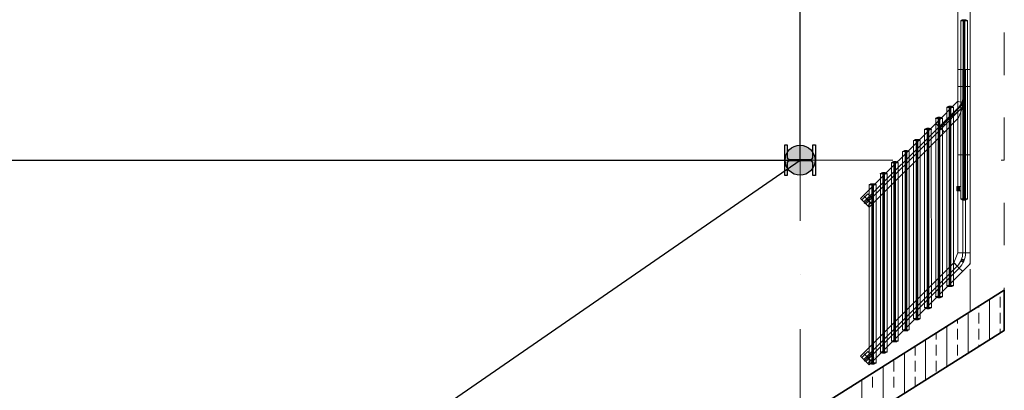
# Model space of a CAD drawing. Header units: metres. Extents: x -10951 to 10441, y -17253 to 1447.
# Tile 18 of 54: x -8249 to -7671, y -16307 to -16090. Entities that reach past the tile are written whole.
import ezdxf
from ezdxf.enums import TextEntityAlignment as Align

# ---------------------------------------------------------------- set-up
doc = ezdxf.new("R2010")
doc.units = ezdxf.units.M
doc.header["$MEASUREMENT"] = 0
for name, pattern in [('8', [0.5, 0.25, -0.25]), ('ACAD_ISO02W100', [15, 12, -3]), ('DASHDOT', [25.4, 12.7, -6.35, 0, -6.35])]:
    doc.linetypes.add(name, pattern=pattern)
for name, color, linetype, lineweight in [('#elektryczne', 8, 'Continuous', 20), ('_K_stal', 8, 'Continuous', 25), ('A_B.CIENKIE', 8, 'Continuous', 9), ('A_BUDYNKI', 8, 'Continuous', 13), ('A_HACZE', 8, 'Continuous', 5), ('A_OSIE', 8, 'Continuous', 13), ('A_OZACZENIE DRZWI', 8, 'Continuous', 13), ('A_OZNACZENIA OKIEN', 8, 'Continuous', 13), ('A_STOLARKA', 8, 'Continuous', 5), ('EB_ODGROM_INSTALACJA ODGROMOWA', 1, 'Continuous', 30), ('EB_UZIEMIENIE', 1, 'ACAD_ISO02W100', 30)]:
    doc.layers.add(name, color=color, linetype=linetype, lineweight=lineweight)
doc.styles.add('m1_romans', font='romans.shx', dxfattribs={"width": 0.8})

# ---------------------------------------------------------------- blocks, each defined once
blk = doc.blocks.new('podkład')
at = {"layer": '_K_stal', "color": 8}
blk.add_lwpolyline([(12861.09, -3235.7), (12862.49, -3235.7), (12862.49, -3253.7), (12861.09, -3253.7), (12861.09, -3246.62, 0.414214), (12859.59, -3245.12), (12847.39, -3245.12, 0.414214), (12845.89, -3246.62), (12845.89, -3253.7), (12844.49, -3253.7), (12844.49, -3235.7), (12845.89, -3235.7), (12845.89, -3242.77, 0.414214), (12847.39, -3244.27), (12859.59, -3244.27, 0.414214), (12861.09, -3242.77)], format="xyb", close=True, dxfattribs=at)
at = {"layer": 'A_B.CIENKIE', "color": 8, "linetype": '8', "ltscale": 100}
for p, q in [((12953.49, -3333.65), (12953.49, -2008.7)), ((12973.49, -3344.7), (12973.49, -2008.7)), ((11593.49, -4188.5), (12953.49, -3333.65)), ((11573.49, -4224.7), (12973.49, -3344.7))]:
    blk.add_line(p, q, dxfattribs=at)
at = {"layer": 'A_BUDYNKI', "color": 8, "lineweight": 35}
for p, q in [((12239.64, -3782.35), (12973.49, -3321.1)), ((12973.49, -3321.1), (12973.49, -3344.7)), ((12973.49, -3344.7), (12250.29, -3799.28))]:
    blk.add_line(p, q, dxfattribs=at)
at = {"layer": 'A_HACZE', "color": 8, "linetype": 'Continuous'}
for p, q in [((12971.03, -3331.25), (12971.03, -3325)), ((12958.53, -3331.25), (12958.53, -3330.5)), ((12964.78, -3350.17), (12964.78, -3326.57)), ((12952.28, -3358.03), (12952.28, -3334.43)), ((12958.53, -3340.63), (12958.53, -3334.38)), ((12971.03, -3340.63), (12971.03, -3334.38)), ((12939.78, -3365.89), (12939.78, -3342.28)), ((12946.03, -3340.63), (12946.03, -3338.36)), ((12933.53, -3350), (12933.53, -3346.21)), ((12946.03, -3350), (12946.03, -3343.75)), ((12958.53, -3350), (12958.53, -3343.75)), ((12971.03, -3346.24), (12971.03, -3343.75)), ((12921.03, -3359.38), (12921.03, -3354.07)), ((12927.28, -3373.74), (12927.28, -3350.14)), ((12933.53, -3359.38), (12933.53, -3353.13)), ((12946.03, -3359.38), (12946.03, -3353.13)), ((12958.53, -3354.1), (12958.53, -3353.13)), ((12914.78, -3381.6), (12914.78, -3358)), ((12902.28, -3389.46), (12902.28, -3365.85)), ((12908.53, -3368.75), (12908.53, -3362.5)), ((12921.03, -3368.75), (12921.03, -3362.5)), ((12933.53, -3368.75), (12933.53, -3362.5)), ((12896.03, -3378.13), (12896.03, -3371.88)), ((12908.53, -3378.13), (12908.53, -3371.88)), ((12921.03, -3377.67), (12921.03, -3371.88)), ((12883.53, -3378.13), (12883.53, -3377.64)), ((12889.78, -3397.32), (12889.78, -3373.71))]:
    blk.add_line(p, q, dxfattribs=at)
at = {"layer": 'A_OSIE', "color": 8, "linetype": 'DASHDOT', "ltscale": 5}
for p, q in [((12853.49, -3407.36), (12853.49, -2044.7)), ((11573.49, -3244.7), (12973.49, -3244.7))]:
    blk.add_line(p, q, dxfattribs=at)
at = {"layer": 'A_STOLARKA', "color": 8}
for p, q in [((12946.28, -2419.7), (12946.28, -3268.44)), ((12953.48, -2419.7), (12953.48, -3268.44)), ((12949.08, -3162.44), (12947.88, -3162.74)), ((12951.88, -3162.89), (12947.88, -3162.89)), ((12947.92, -3267.49), (12947.92, -3162.89)), ((12948.63, -3162.55), (12948.63, -3162.37)), ((12948.63, -3162.44), (12949.08, -3162.44)), ((12949.13, -3162.24), (12948.67, -3162.32)), ((12949.13, -3162.44), (12949.08, -3162.44)), ((12950.68, -3162.44), (12949.08, -3162.44)), ((12949.13, -3162.44), (12949.13, -3162.24)), ((12950.58, -3162.19), (12949.18, -3162.19)), ((12950.58, -3162.19), (12949.18, -3162.19)), ((12949.48, -3162.45), (12949.38, -3162.55)), ((12949.38, -3162.55), (12949.38, -3267.84)), ((12950.28, -3162.45), (12949.48, -3162.45)), ((12949.88, -3267.88), (12949.88, -3162.44)), ((12950.38, -3162.55), (12950.28, -3162.45)), ((12950.38, -3267.84), (12950.38, -3162.55)), ((12951.09, -3162.32), (12950.63, -3162.24)), ((12950.63, -3162.44), (12950.63, -3162.24)), ((12950.68, -3162.44), (12950.63, -3162.44)), ((12950.68, -3162.44), (12951.13, -3162.44)), ((12951.88, -3162.74), (12950.68, -3162.44)), ((12951.13, -3162.37), (12951.13, -3162.55)), ((12951.85, -3162.89), (12951.85, -3267.49)), ((12946.28, -3191.49), (12946.28, -3201.49)), ((12946.28, -3191.49), (12953.48, -3191.49)), ((12953.48, -3191.49), (12946.28, -3191.49)), ((12949.08, -3191.49), (12949.08, -3201.49)), ((12950.68, -3191.49), (12950.68, -3201.49)), ((12953.48, -3191.49), (12953.48, -3201.49)), ((12946.28, -3201.49), (12946.68, -3201.49)), ((12946.28, -3201.49), (12946.28, -3210)), ((12946.68, -3201.49), (12946.28, -3201.49)), ((12946.28, -3201.49), (12946.68, -3201.49)), ((12949.08, -3201.49), (12946.68, -3201.49)), ((12946.68, -3201.49), (12949.08, -3201.49)), ((12949.08, -3201.49), (12946.68, -3201.49)), ((12949.83, -3201.49), (12949.08, -3201.49)), ((12949.08, -3201.49), (12949.08, -3208.05)), ((12949.08, -3201.49), (12949.83, -3201.49)), ((12949.83, -3201.49), (12949.08, -3201.49)), ((12949.83, -3201.49), (12949.83, -3204.07)), ((12949.88, -3201.49), (12949.83, -3201.49)), ((12949.83, -3201.49), (12949.88, -3201.49)), ((12949.88, -3201.49), (12949.83, -3201.49)), ((12949.88, -3201.49), (12949.88, -3204.07)), ((12949.93, -3201.49), (12949.88, -3201.49)), ((12949.88, -3201.49), (12949.93, -3201.49)), ((12949.93, -3201.49), (12949.88, -3201.49)), ((12950.68, -3201.49), (12949.93, -3201.49)), ((12949.93, -3201.49), (12949.93, -3204.07)), ((12949.93, -3201.49), (12950.68, -3201.49)), ((12950.68, -3201.49), (12949.93, -3201.49)), ((12953.08, -3201.49), (12950.68, -3201.49)), ((12950.68, -3201.49), (12950.68, -3241.49)), ((12950.68, -3201.49), (12953.08, -3201.49)), ((12953.08, -3201.49), (12950.68, -3201.49)), ((12953.08, -3201.49), (12953.48, -3201.49)), ((12953.48, -3201.49), (12953.08, -3201.49)), ((12953.08, -3201.49), (12953.48, -3201.49)), ((12953.48, -3201.49), (12953.48, -3241.49)), ((12933.19, -3223.09), (12946.28, -3210)), ((12946.28, -3210), (12946.68, -3210.17)), ((12946.68, -3210.17), (12946.28, -3210)), ((12948.51, -3210.92), (12946.68, -3210.17)), ((12946.68, -3210.17), (12948.51, -3210.92)), ((12948.87, -3209.82), (12948.87, -3211.07)), ((12948.91, -3210.8), (12948.91, -3209.66)), ((12950.68, -3206.39), (12949.08, -3206.39)), ((12949.63, -3208.49), (12949.63, -3209.59)), ((12949.72, -3207.45), (12949.75, -3207.28)), ((12949.86, -3207.56), (12949.72, -3207.45)), ((12949.75, -3207.28), (12949.91, -3207.22)), ((12949.83, -3204.91), (12949.83, -3206.39)), ((12950.02, -3207.5), (12949.86, -3207.56)), ((12949.88, -3204.92), (12949.88, -3206.39)), ((12949.91, -3207.22), (12950.04, -3207.33)), ((12949.93, -3204.91), (12949.93, -3206.39)), ((12950.04, -3207.33), (12950.02, -3207.5)), ((12950.23, -3219.13), (12950.23, -3208.49)), ((12935.17, -3225.07), (12946.88, -3213.36)), ((12936.31, -3226.2), (12948.57, -3213.93)), ((12940.85, -3213.23), (12939.65, -3213.53)), ((12943.65, -3213.68), (12939.65, -3213.68)), ((12939.69, -3318.25), (12939.68, -3213.68)), ((12940.4, -3213.34), (12940.4, -3213.16)), ((12940.4, -3213.23), (12940.85, -3213.23)), ((12940.9, -3213.02), (12940.44, -3213.11)), ((12940.9, -3213.23), (12940.85, -3213.23)), ((12942.45, -3213.23), (12940.85, -3213.23)), ((12940.9, -3213.23), (12940.9, -3213.03)), ((12942.35, -3212.98), (12940.95, -3212.98)), ((12941.15, -3213.34), (12941.25, -3213.23)), ((12941.16, -3318.6), (12941.15, -3213.34)), ((12941.25, -3213.23), (12942.05, -3213.23)), ((12941.65, -3318.72), (12941.65, -3213.23)), ((12942.05, -3213.23), (12942.15, -3213.34)), ((12942.14, -3218.31), (12947.07, -3213.39)), ((12942.15, -3213.34), (12942.16, -3318.6)), ((12942.86, -3213.11), (12942.4, -3213.03)), ((12942.4, -3213.23), (12942.4, -3213.03)), ((12942.45, -3213.23), (12942.4, -3213.23)), ((12942.45, -3213.23), (12942.9, -3213.23)), ((12943.65, -3213.53), (12942.45, -3213.23)), ((12942.9, -3213.16), (12942.9, -3213.34)), ((12943.61, -3213.68), (12943.62, -3318.25)), ((12948.46, -3212.42), (12944.23, -3216.65)), ((12946.57, -3215.72), (12944.33, -3217.96)), ((12946.78, -3215.72), (12946.57, -3215.72)), ((12946.68, -3219.22), (12948.9, -3213.87)), ((12948.9, -3213.87), (12946.68, -3219.22)), ((12947.07, -3213.39), (12947.07, -3213.17)), ((12947.96, -3212), (12948.73, -3211.23)), ((12947.98, -3211.96), (12948.87, -3211.07)), ((12948.51, -3210.92), (12948.87, -3211.07)), ((12948.51, -3210.92), (12948.87, -3211.07)), ((12949.12, -3211.18), (12948.87, -3211.07)), ((12948.87, -3211.07), (12949.12, -3211.18)), ((12948.9, -3213.87), (12948.99, -3213.64)), ((12948.99, -3213.64), (12948.9, -3213.87)), ((12949.08, -3214.15), (12949.08, -3241.49)), ((12949.24, -3213.05), (12949.44, -3212.56)), ((12949.44, -3212.56), (12949.24, -3213.05)), ((12934.35, -3219.74), (12933.15, -3220.04)), ((12937.15, -3220.19), (12933.15, -3220.19)), ((12933.19, -3324.76), (12933.18, -3220.19)), ((12933.9, -3219.85), (12933.9, -3219.66)), ((12933.9, -3219.73), (12934.35, -3219.73)), ((12934.4, -3219.53), (12933.94, -3219.61)), ((12934.4, -3219.73), (12934.35, -3219.73)), ((12935.95, -3219.74), (12934.35, -3219.74)), ((12934.4, -3219.74), (12934.4, -3219.54)), ((12935.85, -3219.49), (12934.45, -3219.49)), ((12934.65, -3219.85), (12934.75, -3219.74)), ((12934.66, -3325.11), (12934.65, -3219.85)), ((12934.75, -3219.74), (12935.55, -3219.74)), ((12935.15, -3325.23), (12935.15, -3219.74)), ((12935.55, -3219.74), (12935.65, -3219.85)), ((12935.65, -3219.85), (12935.66, -3325.11)), ((12936.36, -3219.61), (12935.9, -3219.53)), ((12935.9, -3219.74), (12935.9, -3219.54)), ((12935.95, -3219.73), (12935.9, -3219.73)), ((12935.95, -3219.73), (12936.4, -3219.73)), ((12937.15, -3220.04), (12935.95, -3219.74)), ((12936.4, -3219.66), (12936.4, -3219.85)), ((12937.11, -3220.19), (12937.12, -3324.76)), ((12938.12, -3223.18), (12941.06, -3220.24)), ((12938.16, -3223.21), (12941.1, -3220.28)), ((12938.19, -3223.25), (12941.13, -3220.31)), ((12938.29, -3228.18), (12946.28, -3220.18)), ((12941.66, -3219.64), (12942.56, -3218.74)), ((12941.7, -3219.68), (12942.6, -3218.77)), ((12941.73, -3219.71), (12942.63, -3218.81)), ((12942.14, -3218.31), (12943.06, -3219.23)), ((12944.33, -3217.96), (12943.06, -3219.23)), ((12943.15, -3218.14), (12943.16, -3217.97)), ((12943.29, -3218.24), (12943.15, -3218.14)), ((12943.16, -3217.97), (12943.32, -3217.89)), ((12943.45, -3218.16), (12943.29, -3218.24)), ((12943.32, -3217.89), (12943.46, -3217.99)), ((12943.46, -3217.99), (12943.45, -3218.16)), ((12944.08, -3217), (12944.08, -3217.71)), ((12944.08, -3217.71), (12944.33, -3217.96)), ((12946.68, -3219.22), (12946.28, -3220.18)), ((12946.28, -3220.18), (12946.68, -3219.22)), ((12946.28, -3220.18), (12946.28, -3241.49)), ((12949.08, -3219.99), (12949.58, -3219.99)), ((12949.08, -3221.79), (12950.68, -3221.79)), ((12949.58, -3219.99), (12950.09, -3219.49)), ((12949.71, -3220.83), (12949.76, -3220.66)), ((12949.83, -3220.96), (12949.71, -3220.83)), ((12949.76, -3220.66), (12949.93, -3220.63)), ((12950, -3220.92), (12949.83, -3220.96)), ((12949.83, -3221.79), (12949.83, -3228.07)), ((12949.88, -3221.79), (12949.88, -3228.07)), ((12949.93, -3220.63), (12950.05, -3220.75)), ((12949.93, -3221.79), (12949.93, -3228.07)), ((12950.05, -3220.75), (12950, -3220.92)), ((12953.48, -3299.09), (12953.48, -3220.62)), ((12889.02, -3267.27), (12933.19, -3223.09)), ((12891, -3269.25), (12935.17, -3225.07)), ((12892.13, -3270.38), (12936.31, -3226.2)), ((12927.85, -3226.24), (12926.65, -3226.54)), ((12930.65, -3226.69), (12926.65, -3226.69)), ((12926.69, -3331.26), (12926.68, -3226.69)), ((12927.4, -3226.35), (12927.4, -3226.16)), ((12927.4, -3226.24), (12927.85, -3226.24)), ((12927.9, -3226.03), (12927.44, -3226.11)), ((12927.9, -3226.24), (12927.85, -3226.24)), ((12929.45, -3226.24), (12927.85, -3226.24)), ((12927.9, -3226.24), (12927.9, -3226.04)), ((12929.35, -3225.99), (12927.95, -3225.99)), ((12928.15, -3226.35), (12928.25, -3226.24)), ((12928.16, -3331.61), (12928.15, -3226.35)), ((12928.25, -3226.24), (12929.05, -3226.24)), ((12928.65, -3331.73), (12928.65, -3226.24)), ((12929.05, -3226.24), (12929.15, -3226.35)), ((12929.15, -3226.35), (12929.15, -3331.61)), ((12929.86, -3226.11), (12929.4, -3226.03)), ((12929.4, -3226.24), (12929.4, -3226.04)), ((12929.45, -3226.24), (12929.4, -3226.24)), ((12929.45, -3226.24), (12929.9, -3226.24)), ((12930.65, -3226.54), (12929.45, -3226.24)), ((12929.9, -3226.16), (12929.9, -3226.35)), ((12930.61, -3226.69), (12930.62, -3331.26)), ((12933.48, -3223.37), (12933.19, -3223.09)), ((12933.48, -3223.37), (12935.17, -3225.07)), ((12935.17, -3225.07), (12935.7, -3225.6)), ((12935.7, -3225.6), (12937.53, -3223.78)), ((12935.7, -3225.6), (12935.74, -3225.63)), ((12935.74, -3225.63), (12937.56, -3223.81)), ((12935.74, -3225.63), (12935.77, -3225.67)), ((12935.77, -3225.67), (12937.6, -3223.85)), ((12935.77, -3225.67), (12936.31, -3226.2)), ((12936.31, -3226.2), (12938, -3227.9)), ((12949.08, -3299.09), (12949.08, -3225.02)), ((12950.68, -3299.09), (12950.68, -3223.42)), ((12894.11, -3272.36), (12938.29, -3228.18)), ((12921.35, -3232.74), (12920.15, -3233.04)), ((12924.15, -3233.19), (12920.15, -3233.19)), ((12920.19, -3337.76), (12920.18, -3233.19)), ((12920.9, -3232.85), (12920.9, -3232.66)), ((12920.9, -3232.74), (12921.35, -3232.74)), ((12921.4, -3232.53), (12920.94, -3232.61)), ((12921.4, -3232.74), (12921.35, -3232.74)), ((12922.95, -3232.74), (12921.35, -3232.74)), ((12921.4, -3232.74), (12921.4, -3232.54)), ((12922.85, -3232.49), (12921.45, -3232.49)), ((12921.65, -3232.85), (12921.75, -3232.74)), ((12921.65, -3338.11), (12921.65, -3232.85)), ((12921.75, -3232.74), (12922.55, -3232.74)), ((12922.15, -3338.23), (12922.15, -3232.74)), ((12922.55, -3232.74), (12922.65, -3232.85)), ((12922.65, -3232.85), (12922.65, -3338.11)), ((12923.36, -3232.61), (12922.9, -3232.53)), ((12922.9, -3232.74), (12922.9, -3232.54)), ((12922.95, -3232.74), (12922.9, -3232.74)), ((12922.95, -3232.74), (12923.4, -3232.74)), ((12924.15, -3233.04), (12922.95, -3232.74)), ((12923.4, -3232.66), (12923.4, -3232.85)), ((12924.11, -3233.19), (12924.11, -3337.76)), ((12938.29, -3228.18), (12938, -3227.9)), ((12946.28, -3299.09), (12946.28, -3227.82)), ((12949.83, -3228.91), (12949.83, -3238.07)), ((12949.88, -3228.92), (12949.88, -3238.07)), ((12949.93, -3228.91), (12949.93, -3238.07)), ((12914.4, -3239.35), (12914.4, -3239.16)), ((12914.9, -3239.03), (12914.44, -3239.11)), ((12914.9, -3239.24), (12914.9, -3239.04)), ((12916.35, -3238.99), (12914.95, -3238.99)), ((12916.86, -3239.11), (12916.4, -3239.03)), ((12916.4, -3239.24), (12916.4, -3239.04)), ((12916.9, -3239.16), (12916.9, -3239.35)), ((12949.83, -3238.91), (12949.83, -3241.49)), ((12949.88, -3238.92), (12949.88, -3241.49)), ((12949.93, -3238.91), (12949.93, -3241.49)), ((12914.85, -3239.24), (12913.65, -3239.54)), ((12917.65, -3239.69), (12913.65, -3239.69)), ((12913.69, -3344.26), (12913.68, -3239.69)), ((12914.4, -3239.24), (12914.85, -3239.24)), ((12914.9, -3239.24), (12914.85, -3239.24)), ((12916.45, -3239.24), (12914.85, -3239.24)), ((12915.15, -3239.35), (12915.25, -3239.24)), ((12915.15, -3344.61), (12915.15, -3239.35)), ((12915.25, -3239.24), (12916.05, -3239.24)), ((12915.65, -3344.73), (12915.65, -3239.24)), ((12916.05, -3239.24), (12916.15, -3239.35)), ((12916.15, -3239.35), (12916.15, -3344.61)), ((12916.45, -3239.24), (12916.4, -3239.24)), ((12916.45, -3239.24), (12916.9, -3239.24)), ((12917.65, -3239.54), (12916.45, -3239.24)), ((12917.61, -3239.69), (12917.61, -3344.26)), ((12946.68, -3241.49), (12946.28, -3241.49)), ((12946.68, -3241.49), (12949.08, -3241.49)), ((12949.08, -3241.49), (12949.83, -3241.49)), ((12949.83, -3241.49), (12949.88, -3241.49)), ((12949.88, -3241.49), (12949.93, -3241.49)), ((12949.93, -3241.49), (12950.68, -3241.49)), ((12950.68, -3241.49), (12953.08, -3241.49)), ((12953.48, -3241.49), (12953.08, -3241.49)), ((12908.35, -3245.74), (12907.15, -3246.04)), ((12911.15, -3246.19), (12907.15, -3246.19)), ((12907.19, -3350.76), (12907.18, -3246.19)), ((12907.9, -3245.85), (12907.9, -3245.66)), ((12907.9, -3245.74), (12908.35, -3245.74)), ((12908.4, -3245.53), (12907.94, -3245.62)), ((12908.4, -3245.74), (12908.35, -3245.74)), ((12909.95, -3245.74), (12908.35, -3245.74)), ((12908.4, -3245.74), (12908.4, -3245.54)), ((12909.85, -3245.49), (12908.45, -3245.49)), ((12908.65, -3245.85), (12908.75, -3245.74)), ((12908.65, -3351.11), (12908.65, -3245.85)), ((12908.75, -3245.74), (12909.55, -3245.74)), ((12909.15, -3351.23), (12909.15, -3245.74)), ((12909.55, -3245.74), (12909.65, -3245.85)), ((12909.65, -3245.85), (12909.65, -3351.11)), ((12910.36, -3245.62), (12909.9, -3245.53)), ((12909.9, -3245.74), (12909.9, -3245.54)), ((12909.95, -3245.74), (12909.9, -3245.74)), ((12909.95, -3245.74), (12910.4, -3245.74)), ((12911.15, -3246.04), (12909.95, -3245.74)), ((12910.4, -3245.66), (12910.4, -3245.85)), ((12911.11, -3246.19), (12911.11, -3350.76)), ((12901.85, -3252.24), (12900.65, -3252.54)), ((12904.65, -3252.69), (12900.65, -3252.69)), ((12900.69, -3357.26), (12900.68, -3252.69)), ((12901.4, -3252.35), (12901.4, -3252.16)), ((12901.4, -3252.24), (12901.85, -3252.24)), ((12901.9, -3252.03), (12901.44, -3252.12)), ((12901.9, -3252.24), (12901.85, -3252.24)), ((12903.45, -3252.24), (12901.85, -3252.24)), ((12901.9, -3252.24), (12901.9, -3252.04)), ((12903.35, -3251.99), (12901.95, -3251.99)), ((12902.15, -3252.35), (12902.25, -3252.24)), ((12902.15, -3357.61), (12902.15, -3252.35)), ((12902.25, -3252.24), (12903.05, -3252.24)), ((12902.65, -3357.73), (12902.65, -3252.24)), ((12903.05, -3252.24), (12903.15, -3252.35)), ((12903.15, -3252.35), (12903.15, -3357.61)), ((12903.86, -3252.12), (12903.4, -3252.04)), ((12903.4, -3252.24), (12903.4, -3252.04)), ((12903.45, -3252.24), (12903.4, -3252.24)), ((12903.45, -3252.24), (12903.9, -3252.24)), ((12904.65, -3252.54), (12903.45, -3252.24)), ((12903.9, -3252.16), (12903.9, -3252.35)), ((12904.61, -3252.69), (12904.61, -3357.26)), ((12895.35, -3258.74), (12894.15, -3259.04)), ((12898.15, -3259.19), (12894.15, -3259.19)), ((12894.19, -3363.76), (12894.18, -3259.19)), ((12894.9, -3258.85), (12894.9, -3258.67)), ((12894.9, -3258.74), (12895.35, -3258.74)), ((12895.4, -3258.53), (12894.94, -3258.62)), ((12895.4, -3258.74), (12895.35, -3258.74)), ((12896.95, -3258.74), (12895.35, -3258.74)), ((12895.4, -3258.74), (12895.4, -3258.54)), ((12896.85, -3258.49), (12895.45, -3258.49)), ((12895.65, -3258.85), (12895.75, -3258.74)), ((12895.65, -3364.11), (12895.65, -3258.85)), ((12895.75, -3258.74), (12896.55, -3258.74)), ((12896.15, -3364.23), (12896.15, -3258.74)), ((12896.55, -3258.74), (12896.65, -3258.85)), ((12896.65, -3258.85), (12896.65, -3364.11)), ((12897.36, -3258.62), (12896.9, -3258.54)), ((12896.9, -3258.74), (12896.9, -3258.54)), ((12896.95, -3258.74), (12896.9, -3258.74)), ((12896.95, -3258.74), (12897.4, -3258.74)), ((12898.15, -3259.04), (12896.95, -3258.74)), ((12897.4, -3258.67), (12897.4, -3258.85)), ((12898.11, -3259.19), (12898.11, -3363.76)), ((12946.23, -3260.39), (12946.23, -3260.39)), ((12946.23, -3260.69), (12946.23, -3260.69)), ((12946.23, -3260.84), (12946.23, -3260.84)), ((12946.23, -3261.14), (12946.23, -3261.14)), ((12946.23, -3261.29), (12946.23, -3261.29)), ((12946.23, -3261.59), (12946.23, -3261.59)), ((12946.23, -3261.74), (12946.23, -3261.74)), ((12946.23, -3262.04), (12946.23, -3262.04)), ((12946.23, -3262.19), (12946.23, -3262.19)), ((12946.68, -3260.39), (12946.68, -3260.39)), ((12946.68, -3260.69), (12946.68, -3260.69)), ((12946.68, -3260.84), (12946.68, -3260.84)), ((12946.68, -3261.14), (12946.68, -3261.14)), ((12946.68, -3261.29), (12946.68, -3261.29)), ((12946.68, -3261.59), (12946.68, -3261.59)), ((12946.68, -3261.74), (12946.68, -3261.74)), ((12946.68, -3262.04), (12946.68, -3262.04)), ((12946.68, -3262.19), (12946.68, -3262.19)), ((12947.13, -3260.39), (12947.13, -3260.39)), ((12947.13, -3260.69), (12947.13, -3260.69)), ((12947.13, -3260.84), (12947.13, -3260.84)), ((12947.13, -3261.14), (12947.13, -3261.14)), ((12947.13, -3261.29), (12947.13, -3261.29)), ((12947.13, -3261.59), (12947.13, -3261.59)), ((12947.13, -3261.74), (12947.13, -3261.74)), ((12947.13, -3262.04), (12947.13, -3262.04)), ((12947.13, -3262.19), (12947.13, -3262.19)), ((12889.02, -3267.27), (12889.3, -3267.55)), ((12891, -3269.25), (12889.3, -3267.55)), ((12889.79, -3268.04), (12893.33, -3264.51)), ((12893.33, -3271.58), (12889.79, -3268.04)), ((12893.04, -3268.06), (12893.17, -3267.8)), ((12893.2, -3268.3), (12893.04, -3268.06)), ((12893.17, -3267.8), (12893.46, -3267.79)), ((12893.33, -3264.51), (12896.86, -3268.04)), ((12896.86, -3268.04), (12893.33, -3271.58)), ((12893.46, -3267.79), (12893.62, -3268.03)), ((12893.62, -3268.03), (12893.49, -3268.29)), ((12946.23, -3262.49), (12946.23, -3262.49)), ((12946.68, -3262.49), (12946.68, -3262.49)), ((12947.13, -3262.49), (12947.13, -3262.49)), ((12951.88, -3267.49), (12947.88, -3267.49)), ((12949.08, -3267.94), (12947.88, -3267.64)), ((12948.63, -3267.83), (12948.63, -3268.02)), ((12948.63, -3267.95), (12949.08, -3267.95)), ((12949.13, -3268.15), (12948.67, -3268.07)), ((12950.68, -3267.94), (12949.08, -3267.94)), ((12949.13, -3267.95), (12949.08, -3267.95)), ((12949.13, -3267.94), (12949.13, -3268.14)), ((12949.38, -3267.84), (12949.48, -3267.94)), ((12949.48, -3267.94), (12950.28, -3267.94)), ((12950.28, -3267.94), (12950.38, -3267.84)), ((12950.63, -3267.94), (12950.63, -3268.14)), ((12950.68, -3267.95), (12950.63, -3267.95)), ((12951.09, -3268.07), (12950.63, -3268.15)), ((12951.88, -3267.64), (12950.68, -3267.94)), ((12950.68, -3267.95), (12951.13, -3267.95)), ((12951.13, -3268.02), (12951.13, -3267.83)), ((12891.53, -3269.78), (12891, -3269.25)), ((12891.56, -3269.81), (12891.53, -3269.78)), ((12891.6, -3269.85), (12891.56, -3269.81)), ((12892.13, -3270.38), (12891.6, -3269.85)), ((12894.11, -3272.36), (12892.13, -3270.38)), ((12893.49, -3268.29), (12893.2, -3268.3)), ((12950.58, -3268.19), (12949.18, -3268.19)), ((12946.28, -3299.09), (12943.87, -3304.92)), ((12949.06, -3299.09), (12946.28, -3299.09)), ((12946.68, -3299.09), (12949.08, -3299.09)), ((12950.68, -3299.09), (12949.08, -3299.09)), ((12950.68, -3299.09), (12953.08, -3299.09)), ((12953.08, -3299.09), (12950.7, -3299.09)), ((12953.08, -3299.09), (12953.48, -3299.09)), ((12953.48, -3299.09), (12953.08, -3299.09)), ((12953.48, -3301.53), (12953.48, -3299.09)), ((12953.48, -3301.53), (12953.48, -3304.92)), ((12943.87, -3304.92), (12889.01, -3359.78)), ((12945.85, -3306.9), (12890.99, -3361.76)), ((12946.98, -3308.03), (12892.12, -3362.89)), ((12945.83, -3306.89), (12943.87, -3304.92)), ((12945.85, -3306.9), (12944.15, -3305.2)), ((12946.98, -3308.03), (12945.85, -3306.9)), ((12948.68, -3309.73), (12946.98, -3308.03)), ((12948.68, -3309.73), (12946.99, -3308.05)), ((12948.96, -3310.01), (12953.48, -3305.49)), ((12953.48, -3305.49), (12953.08, -3305.32)), ((12953.48, -3305.49), (12953.48, -3304.92)), ((12948.96, -3310.01), (12894.1, -3364.87)), ((12948.96, -3310.01), (12948.68, -3309.73)), ((12948.68, -3309.73), (12948.96, -3310.01)), ((12943.66, -3318.25), (12939.66, -3318.25)), ((12940.86, -3318.7), (12939.66, -3318.4)), ((12940.4, -3318.59), (12940.4, -3318.78)), ((12940.4, -3318.71), (12940.85, -3318.71)), ((12940.9, -3318.91), (12940.44, -3318.83)), ((12940.9, -3318.71), (12940.85, -3318.71)), ((12942.46, -3318.7), (12940.86, -3318.7)), ((12940.9, -3318.7), (12940.9, -3318.9)), ((12942.35, -3318.95), (12940.95, -3318.95)), ((12941.16, -3318.6), (12941.26, -3318.7)), ((12941.26, -3318.7), (12942.06, -3318.7)), ((12942.06, -3318.7), (12942.16, -3318.6)), ((12942.4, -3318.7), (12942.4, -3318.9)), ((12942.45, -3318.71), (12942.4, -3318.71)), ((12942.86, -3318.83), (12942.4, -3318.91)), ((12942.45, -3318.71), (12942.9, -3318.7)), ((12943.66, -3318.4), (12942.46, -3318.7)), ((12942.9, -3318.78), (12942.9, -3318.59)), ((12937.16, -3324.76), (12933.16, -3324.76)), ((12934.36, -3325.21), (12933.16, -3324.91)), ((12933.9, -3325.1), (12933.9, -3325.28)), ((12933.9, -3325.21), (12934.35, -3325.21)), ((12934.4, -3325.42), (12933.94, -3325.33)), ((12934.4, -3325.21), (12934.35, -3325.21)), ((12935.96, -3325.21), (12934.36, -3325.21)), ((12934.4, -3325.21), (12934.4, -3325.41)), ((12935.85, -3325.46), (12934.45, -3325.46)), ((12934.66, -3325.11), (12934.76, -3325.21)), ((12934.76, -3325.21), (12935.56, -3325.21)), ((12935.56, -3325.21), (12935.66, -3325.11)), ((12935.95, -3325.21), (12935.9, -3325.21)), ((12935.9, -3325.21), (12935.9, -3325.41)), ((12936.36, -3325.33), (12935.9, -3325.41)), ((12935.95, -3325.21), (12936.4, -3325.21)), ((12937.16, -3324.91), (12935.96, -3325.21)), ((12936.4, -3325.28), (12936.4, -3325.1)), ((12930.65, -3331.26), (12926.65, -3331.26)), ((12927.86, -3331.71), (12926.65, -3331.41)), ((12927.4, -3331.6), (12927.4, -3331.79)), ((12927.4, -3331.71), (12927.85, -3331.71)), ((12927.9, -3331.71), (12927.85, -3331.71)), ((12929.46, -3331.71), (12927.86, -3331.71)), ((12927.9, -3331.71), (12927.9, -3331.91)), ((12928.16, -3331.61), (12928.26, -3331.71)), ((12928.26, -3331.71), (12929.06, -3331.71)), ((12929.06, -3331.71), (12929.16, -3331.61)), ((12929.45, -3331.71), (12929.4, -3331.71)), ((12929.4, -3331.71), (12929.4, -3331.91)), ((12929.45, -3331.71), (12929.9, -3331.71)), ((12930.65, -3331.41), (12929.46, -3331.71)), ((12929.9, -3331.78), (12929.9, -3331.6)), ((12927.9, -3331.92), (12927.44, -3331.83)), ((12929.35, -3331.96), (12927.95, -3331.96)), ((12929.86, -3331.83), (12929.4, -3331.91)), ((12924.15, -3337.76), (12920.15, -3337.76)), ((12921.35, -3338.21), (12920.15, -3337.91)), ((12920.9, -3338.1), (12920.9, -3338.29)), ((12920.9, -3338.21), (12921.35, -3338.21)), ((12921.4, -3338.42), (12920.94, -3338.34)), ((12921.4, -3338.21), (12921.35, -3338.21)), ((12922.95, -3338.21), (12921.35, -3338.21)), ((12921.4, -3338.21), (12921.4, -3338.41)), ((12922.85, -3338.46), (12921.45, -3338.46)), ((12921.65, -3338.11), (12921.75, -3338.21)), ((12921.75, -3338.21), (12922.55, -3338.21)), ((12922.55, -3338.21), (12922.65, -3338.11)), ((12922.95, -3338.21), (12922.9, -3338.21)), ((12922.9, -3338.21), (12922.9, -3338.41)), ((12923.36, -3338.33), (12922.9, -3338.41)), ((12924.15, -3337.91), (12922.95, -3338.21)), ((12922.95, -3338.21), (12923.4, -3338.21)), ((12923.4, -3338.29), (12923.4, -3338.1)), ((12917.65, -3344.26), (12913.65, -3344.26)), ((12914.85, -3344.71), (12913.65, -3344.41)), ((12914.4, -3344.6), (12914.4, -3344.79)), ((12914.4, -3344.71), (12914.85, -3344.71)), ((12914.9, -3344.92), (12914.44, -3344.84)), ((12914.9, -3344.71), (12914.85, -3344.71)), ((12916.45, -3344.71), (12914.85, -3344.71)), ((12914.9, -3344.71), (12914.9, -3344.91)), ((12916.35, -3344.96), (12914.95, -3344.96)), ((12915.15, -3344.61), (12915.25, -3344.71)), ((12915.25, -3344.71), (12916.05, -3344.71)), ((12916.05, -3344.71), (12916.15, -3344.61)), ((12916.45, -3344.71), (12916.4, -3344.71)), ((12916.4, -3344.71), (12916.4, -3344.91)), ((12916.86, -3344.83), (12916.4, -3344.92)), ((12917.65, -3344.41), (12916.45, -3344.71)), ((12916.45, -3344.71), (12916.9, -3344.71)), ((12916.9, -3344.79), (12916.9, -3344.6)), ((12911.15, -3350.76), (12907.15, -3350.76)), ((12908.35, -3351.21), (12907.15, -3350.91)), ((12907.9, -3351.1), (12907.9, -3351.29)), ((12907.9, -3351.21), (12908.35, -3351.21)), ((12908.4, -3351.42), (12907.94, -3351.34)), ((12908.4, -3351.21), (12908.35, -3351.21)), ((12909.95, -3351.21), (12908.35, -3351.21)), ((12908.4, -3351.21), (12908.4, -3351.41)), ((12909.85, -3351.46), (12908.45, -3351.46)), ((12908.65, -3351.11), (12908.75, -3351.21)), ((12908.75, -3351.21), (12909.55, -3351.21)), ((12909.55, -3351.21), (12909.65, -3351.11)), ((12909.95, -3351.21), (12909.9, -3351.21)), ((12909.9, -3351.21), (12909.9, -3351.41)), ((12910.36, -3351.34), (12909.9, -3351.42)), ((12911.15, -3350.91), (12909.95, -3351.21)), ((12909.95, -3351.21), (12910.4, -3351.21)), ((12910.4, -3351.29), (12910.4, -3351.1)), ((12889.01, -3359.78), (12889.29, -3360.06)), ((12890.99, -3361.76), (12889.29, -3360.06)), ((12889.79, -3360.55), (12893.32, -3357.02)), ((12893.32, -3364.09), (12889.79, -3360.55)), ((12893.04, -3360.57), (12893.17, -3360.31)), ((12893.19, -3360.81), (12893.04, -3360.57)), ((12893.17, -3360.31), (12893.46, -3360.3)), ((12893.32, -3357.02), (12896.86, -3360.55)), ((12896.86, -3360.55), (12893.32, -3364.09)), ((12893.46, -3360.3), (12893.61, -3360.54)), ((12893.61, -3360.54), (12893.48, -3360.8)), ((12904.65, -3357.26), (12900.65, -3357.26)), ((12901.85, -3357.71), (12900.65, -3357.41)), ((12901.4, -3357.6), (12901.4, -3357.79)), ((12901.4, -3357.72), (12901.85, -3357.72)), ((12901.9, -3357.92), (12901.44, -3357.84)), ((12903.45, -3357.71), (12901.85, -3357.71)), ((12901.9, -3357.72), (12901.85, -3357.72)), ((12901.9, -3357.71), (12901.9, -3357.91)), ((12903.35, -3357.96), (12901.95, -3357.96)), ((12902.15, -3357.61), (12902.25, -3357.71)), ((12902.25, -3357.71), (12903.05, -3357.71)), ((12903.05, -3357.71), (12903.15, -3357.61)), ((12903.45, -3357.71), (12903.4, -3357.71)), ((12903.4, -3357.71), (12903.4, -3357.91)), ((12903.86, -3357.84), (12903.4, -3357.92)), ((12904.65, -3357.41), (12903.45, -3357.71)), ((12903.45, -3357.71), (12903.9, -3357.71)), ((12903.9, -3357.79), (12903.9, -3357.6)), ((12891.52, -3362.29), (12890.99, -3361.76)), ((12891.56, -3362.32), (12891.52, -3362.29)), ((12891.59, -3362.36), (12891.56, -3362.32)), ((12892.12, -3362.89), (12891.59, -3362.36)), ((12894.1, -3364.87), (12892.12, -3362.89)), ((12893.48, -3360.8), (12893.19, -3360.81)), ((12898.15, -3363.76), (12894.15, -3363.76)), ((12895.35, -3364.21), (12894.15, -3363.91)), ((12894.9, -3364.1), (12894.9, -3364.29)), ((12894.9, -3364.22), (12895.35, -3364.22)), ((12895.4, -3364.42), (12894.94, -3364.34)), ((12896.95, -3364.21), (12895.35, -3364.21)), ((12895.4, -3364.22), (12895.35, -3364.22)), ((12895.4, -3364.21), (12895.4, -3364.41)), ((12896.85, -3364.46), (12895.45, -3364.46)), ((12895.65, -3364.11), (12895.75, -3364.21)), ((12895.75, -3364.21), (12896.55, -3364.21)), ((12896.55, -3364.21), (12896.65, -3364.11)), ((12896.9, -3364.21), (12896.9, -3364.41)), ((12896.95, -3364.22), (12896.9, -3364.22)), ((12897.36, -3364.34), (12896.9, -3364.42)), ((12898.15, -3363.91), (12896.95, -3364.21)), ((12896.95, -3364.22), (12897.4, -3364.21)), ((12897.4, -3364.29), (12897.4, -3364.1))]:
    blk.add_line(p, q, dxfattribs=at)
at = {"layer": 'A_STOLARKA', "color": 8, "ltscale": 0.1}
for p, q in [((12947.88, -3162.89), (12947.88, -3162.74)), ((12951.88, -3162.89), (12951.88, -3162.74)), ((12939.65, -3213.68), (12939.65, -3213.53)), ((12943.65, -3213.68), (12943.65, -3213.53)), ((12933.15, -3220.19), (12933.15, -3220.04)), ((12937.15, -3220.19), (12937.15, -3220.04)), ((12926.65, -3226.69), (12926.65, -3226.54)), ((12930.65, -3226.69), (12930.65, -3226.54)), ((12920.15, -3233.19), (12920.15, -3233.04)), ((12924.15, -3233.19), (12924.15, -3233.04)), ((12913.65, -3239.69), (12913.65, -3239.54)), ((12917.65, -3239.69), (12917.65, -3239.54)), ((12907.15, -3246.19), (12907.15, -3246.04)), ((12911.15, -3246.19), (12911.15, -3246.04)), ((12900.65, -3252.69), (12900.65, -3252.54)), ((12904.65, -3252.69), (12904.65, -3252.54)), ((12894.15, -3259.19), (12894.15, -3259.04)), ((12898.15, -3259.19), (12898.15, -3259.04)), ((12895.45, -3270.17), (12891.21, -3265.92)), ((12895.45, -3265.92), (12891.21, -3270.17)), ((12947.88, -3267.49), (12947.88, -3267.64)), ((12951.88, -3267.49), (12951.88, -3267.64)), ((12939.66, -3318.25), (12939.66, -3318.4)), ((12943.66, -3318.25), (12943.66, -3318.4)), ((12933.16, -3324.76), (12933.16, -3324.91)), ((12937.16, -3324.76), (12937.16, -3324.91)), ((12926.65, -3331.26), (12926.65, -3331.41)), ((12930.65, -3331.26), (12930.65, -3331.41)), ((12920.15, -3337.76), (12920.15, -3337.91)), ((12924.15, -3337.76), (12924.15, -3337.91)), ((12913.65, -3344.26), (12913.65, -3344.41)), ((12917.65, -3344.26), (12917.65, -3344.41)), ((12907.15, -3350.76), (12907.15, -3350.91)), ((12911.15, -3350.76), (12911.15, -3350.91)), ((12895.45, -3362.68), (12891.2, -3358.43)), ((12895.45, -3358.43), (12891.2, -3362.68)), ((12900.65, -3357.26), (12900.65, -3357.41)), ((12904.65, -3357.26), (12904.65, -3357.41)), ((12894.15, -3363.76), (12894.15, -3363.91)), ((12898.15, -3363.76), (12898.15, -3363.91))]:
    blk.add_line(p, q, dxfattribs=at)
at = {"layer": 'A_STOLARKA', "color": 8}
blk.add_lwpolyline([(12945.57, -3260.24), (12945.57, -3262.64, 0.414214), (12945.67, -3262.74), (12947.92, -3262.74), (12947.92, -3260.14), (12945.67, -3260.14, 0.414214)], format="xyb", close=True, dxfattribs=at)
for centre, radius in [((12949.88, -3168.94), 0.5), ((12949.88, -3168.94), 0.5), ((12949.88, -3207.39), 0.52), ((12949.88, -3207.39), 0.5), ((12949.31, -3212.79), 0.52), ((12949.31, -3212.79), 0.265), ((12941.65, -3219.72), 0.5), ((12943.31, -3218.07), 0.52), ((12943.31, -3218.07), 0.5), ((12949.88, -3220.79), 0.52), ((12949.88, -3220.79), 0.5), ((12935.15, -3226.23), 0.5), ((12928.65, -3232.73), 0.5), ((12922.15, -3239.23), 0.5), ((12915.65, -3245.73), 0.5), ((12909.15, -3252.23), 0.5), ((12902.65, -3258.73), 0.5), ((12949.88, -3261.44), 0.5), ((12893.33, -3268.04), 0.5), ((12893.33, -3268.04), 0.419), ((12893.33, -3268.04), 0.3), ((12896.15, -3265.23), 0.5), ((12948.98, -3303.62), 0.75), ((12948.98, -3303.62), 0.45), ((12941.65, -3312.23), 0.5), ((12935.15, -3318.74), 0.5), ((12928.65, -3325.24), 0.5), ((12922.15, -3331.74), 0.5), ((12915.65, -3338.24), 0.5), ((12909.15, -3344.74), 0.5), ((12902.65, -3351.24), 0.5), ((12893.32, -3360.55), 0.5), ((12893.32, -3360.55), 0.419), ((12893.32, -3360.55), 0.3), ((12896.15, -3357.74), 0.5)]:
    blk.add_circle(centre, radius, dxfattribs=at)
for centre, radius, start, end in [((12948.68, -3162.37), 0.05, 100, 180), ((12949.18, -3162.14), 0.05, 180, 270), ((12949.18, -3162.24), 0.05, 90, 180), ((12950.58, -3162.14), 0.05, 270, 0), ((12950.58, -3162.24), 0.05, 0, 90), ((12951.08, -3162.37), 0.05, 0, 80), ((12949.88, -3196.49), 0.45, 96.37937, 263.62063), ((12949.88, -3196.49), 0.45, 90, 96.37937), ((12949.88, -3196.49), 0.45, 263.62063, 270), ((12949.88, -3196.49), 0.45, 83.62063, 90), ((12949.88, -3196.49), 0.45, 270, 276.37937), ((12949.88, -3196.49), 0.45, 276.37937, 83.62063), ((12949.88, -3204.49), 0.425, 96.75633, 263.24367), ((12949.88, -3204.49), 0.425, 90, 96.75633), ((12949.88, -3204.49), 0.425, 83.24367, 90), ((12949.88, -3204.49), 0.425, 276.75633, 83.24367), ((12945.63, -3209.59), 4, 315, 0), ((12941.58, -3208.05), 7.5, 337.5, 0), ((12949.93, -3208.49), 0.3, 0, 180), ((12949.88, -3204.49), 0.425, 263.24367, 270), ((12949.88, -3204.49), 0.425, 270, 276.75633), ((12940.45, -3213.16), 0.05, 100, 180), ((12940.95, -3213.03), 0.05, 90, 180), ((12942.35, -3213.03), 0.05, 0, 90), ((12942.85, -3213.16), 0.05, 0, 80), ((12941.58, -3208.05), 7.5, 315, 337.5), ((12948.78, -3214.15), 0.3, 67.5, 135), ((12948.91, -3213.88), 0.25, 311.18141, 178.54838), ((12948.91, -3211.05), 0.25, 225, 90), ((12948.78, -3214.15), 0.3, 0, 67.5), ((12933.95, -3219.66), 0.05, 100, 180), ((12934.45, -3219.54), 0.05, 90, 180), ((12935.85, -3219.54), 0.05, 0, 90), ((12936.35, -3219.66), 0.05, 0, 80), ((12941.4, -3219.98), 0.425, 51.75633, 218.24367), ((12941.4, -3219.98), 0.425, 218.24367, 225), ((12941.4, -3219.98), 0.425, 225, 231.75633), ((12941.4, -3219.98), 0.425, 231.75633, 38.24367), ((12941.4, -3219.98), 0.425, 45, 51.75633), ((12941.4, -3219.98), 0.425, 38.24367, 45), ((12944.58, -3217), 0.5, 135, 180), ((12949.73, -3219.13), 0.5, 315, 0), ((12927.45, -3226.16), 0.05, 100, 180), ((12927.95, -3226.04), 0.05, 90, 180), ((12929.35, -3226.04), 0.05, 0, 90), ((12929.85, -3226.16), 0.05, 0, 80), ((12937.86, -3223.51), 0.425, 51.75633, 218.24367), ((12937.86, -3223.51), 0.425, 218.24367, 225), ((12937.86, -3223.51), 0.425, 225, 231.75633), ((12937.86, -3223.51), 0.425, 231.75633, 38.24367), ((12937.86, -3223.51), 0.425, 45, 51.75633), ((12937.86, -3223.51), 0.425, 38.24367, 45), ((12920.95, -3232.66), 0.05, 100, 180), ((12921.45, -3232.54), 0.05, 90, 180), ((12922.85, -3232.54), 0.05, 0, 90), ((12923.35, -3232.66), 0.05, 0, 80), ((12949.88, -3228.49), 0.425, 96.75633, 263.24367), ((12949.88, -3228.49), 0.425, 90, 96.75633), ((12949.88, -3228.49), 0.425, 263.24367, 270), ((12949.88, -3228.49), 0.425, 83.24367, 90), ((12949.88, -3228.49), 0.425, 270, 276.75633), ((12949.88, -3228.49), 0.425, 276.75633, 83.24367), ((12914.45, -3239.16), 0.05, 100, 180), ((12914.95, -3239.04), 0.05, 90, 180), ((12916.35, -3239.04), 0.05, 0, 90), ((12916.85, -3239.16), 0.05, 0, 80), ((12949.88, -3238.49), 0.425, 96.75633, 263.24367), ((12949.88, -3238.49), 0.425, 90, 96.75633), ((12949.88, -3238.49), 0.425, 263.24367, 270), ((12949.88, -3238.49), 0.425, 83.24367, 90), ((12949.88, -3238.49), 0.425, 270, 276.75633), ((12949.88, -3238.49), 0.425, 276.75633, 83.24367), ((12907.95, -3245.66), 0.05, 100, 180), ((12908.45, -3245.54), 0.05, 90, 180), ((12909.85, -3245.54), 0.05, 0, 90), ((12910.35, -3245.66), 0.05, 0, 80), ((12901.45, -3252.16), 0.05, 100, 180), ((12901.95, -3252.04), 0.05, 90, 180), ((12903.35, -3252.04), 0.05, 0, 90), ((12903.85, -3252.16), 0.05, 0, 80), ((12894.95, -3258.67), 0.05, 100, 180), ((12895.45, -3258.54), 0.05, 90, 180), ((12896.85, -3258.54), 0.05, 0, 90), ((12897.35, -3258.67), 0.05, 0, 80), ((12893.33, -3268.04), 0.289, 123.16678, 183.16678), ((12893.33, -3268.04), 0.289, 183.16678, 243.16678), ((12893.33, -3268.04), 0.289, 63.16678, 123.16678), ((12893.33, -3268.04), 0.289, 3.16678, 63.16678), ((12893.33, -3268.04), 0.289, 303.16678, 3.16678), ((12948.68, -3268.02), 0.05, 180, 260), ((12951.08, -3268.02), 0.05, 280, 0), ((12893.33, -3268.04), 0.289, 243.16678, 303.16678), ((12949.18, -3268.14), 0.05, 180, 270), ((12950.58, -3268.14), 0.05, 270, 0), ((12938.04, -3299.09), 11.03, 315, 360), ((12938.04, -3299.09), 12.67, 315, 360), ((12940.45, -3318.78), 0.05, 180.02106, 260.02106), ((12940.95, -3318.9), 0.05, 180.02106, 270.02106), ((12942.35, -3318.9), 0.05, 270.02106, 0.02106), ((12942.85, -3318.78), 0.05, 280.02106, 0.02106), ((12933.95, -3325.28), 0.05, 180.02106, 260.02106), ((12934.45, -3325.41), 0.05, 180.02106, 270.02106), ((12935.85, -3325.41), 0.05, 270.02106, 0.02106), ((12936.35, -3325.28), 0.05, 280.02106, 0.02106), ((12927.45, -3331.79), 0.05, 180.02106, 260.02106), ((12927.95, -3331.91), 0.05, 180.02106, 270.02106), ((12929.35, -3331.91), 0.05, 270.02106, 0.02106), ((12929.85, -3331.78), 0.05, 280.02106, 0.02106), ((12920.95, -3338.29), 0.05, 180.02106, 260.02106), ((12921.45, -3338.41), 0.05, 180.02106, 270.02106), ((12922.85, -3338.41), 0.05, 270.02106, 0.02106), ((12923.35, -3338.29), 0.05, 280.02106, 0.02106), ((12914.45, -3344.79), 0.05, 180.02106, 260.02106), ((12914.95, -3344.91), 0.05, 180.02106, 270.02106), ((12916.35, -3344.91), 0.05, 270.02106, 0.02106), ((12916.85, -3344.79), 0.05, 280.02106, 0.02106), ((12907.95, -3351.29), 0.05, 180.02106, 260.02106), ((12908.45, -3351.41), 0.05, 180.02106, 270.02106), ((12909.85, -3351.41), 0.05, 270.02106, 0.02106), ((12910.35, -3351.29), 0.05, 280.02106, 0.02106), ((12893.32, -3360.55), 0.289, 123.16678, 183.16678), ((12893.32, -3360.55), 0.289, 183.16678, 243.16678), ((12893.32, -3360.55), 0.289, 63.16678, 123.16678), ((12893.32, -3360.55), 0.289, 3.16678, 63.16678), ((12893.32, -3360.55), 0.289, 303.16678, 3.16678), ((12901.45, -3357.79), 0.05, 180.02106, 260.02106), ((12901.95, -3357.91), 0.05, 180.02106, 270.02106), ((12903.35, -3357.91), 0.05, 270.02106, 0.02106), ((12903.85, -3357.79), 0.05, 280.02106, 0.02106), ((12893.32, -3360.55), 0.289, 243.16678, 303.16678), ((12894.95, -3364.29), 0.05, 180.02106, 260.02106), ((12895.45, -3364.41), 0.05, 180.02106, 270.02106), ((12896.85, -3364.41), 0.05, 270.02106, 0.02106), ((12897.35, -3364.29), 0.05, 280.02106, 0.02106)]:
    blk.add_arc(centre, radius, start, end, dxfattribs=at)
for centre in [(12946.23, -3260.54), (12946.23, -3260.99), (12946.23, -3261.44), (12946.23, -3261.89), (12946.23, -3262.34), (12946.68, -3260.54), (12946.68, -3260.99), (12946.68, -3261.44), (12946.68, -3261.89), (12946.68, -3262.34), (12947.13, -3260.54), (12947.13, -3260.99), (12947.13, -3261.44), (12947.13, -3261.89), (12947.13, -3262.34)]:
    blk.add_ellipse(centre, major_axis=(0, 0.15), ratio=0.5, dxfattribs=at)
for centre in [(12946.23, -3260.54), (12946.23, -3260.99), (12946.23, -3261.44), (12946.23, -3261.89), (12946.23, -3262.34), (12946.68, -3260.54), (12946.68, -3260.99), (12946.68, -3261.44), (12946.68, -3261.89), (12946.68, -3262.34), (12947.13, -3260.54), (12947.13, -3260.99), (12947.13, -3261.44), (12947.13, -3261.89), (12947.13, -3262.34)]:
    blk.add_ellipse(centre, major_axis=(0, 0.15), ratio=0.5, start_param=3.141593, end_param=6.283185, dxfattribs=at)
at = {"layer": 'A_OZACZENIE DRZWI', "color": 8, "ltscale": 0.1, "style": 'm1_romans', "width": 0.8}
for rotation, p in [(98.48606, (12735.07, -773.13)), (359.99999, (12573.8, -1012.7)), (89.99999, (11565.29, -1150.14)), (89.99999, (11872.29, -1150.14)), (89.99999, (12230.03, -1245.64)), (89.99999, (12385.87, -1249.44)), (89.99999, (11565.29, -1370.89)), (89.99999, (11872.29, -1370.89)), (89.99999, (12230.03, -1370.89)), (89.99999, (12389.3, -1370.89)), (89.99999, (11748.79, -1556.15)), (89.99999, (11986.6, -1556.15)), (89.99999, (12389.3, -1556.15)), (359.99999, (12235.05, -1664.2)), (359.99999, (12235.05, -1880.2)), (89.99999, (11745.78, -2001.94))]:
    blk.add_attdef('SZEROKOSC', text='', height=10, rotation=rotation, dxfattribs=at).set_placement(p, align=Align.BOTTOM_CENTER)
for rotation, p in [(98.48606, (12738.56, -773.47)), (359.99999, (12572.95, -1016.09)), (89.99999, (11568.68, -1150.99)), (89.99999, (11875.68, -1150.99)), (89.99999, (12233.42, -1246.49)), (89.99999, (12389.27, -1250.29)), (89.99999, (11568.68, -1371.74)), (89.99999, (11875.68, -1371.74)), (89.99999, (12233.42, -1371.74)), (89.99999, (12392.69, -1371.74)), (89.99999, (11752.19, -1557)), (89.99999, (11990, -1557)), (89.99999, (12392.69, -1557)), (359.99999, (12234.2, -1667.59)), (359.99999, (12234.2, -1883.59)), (89.99999, (11749.18, -2002.79))]:
    blk.add_attdef('WYSOKOSC', text='', height=10, rotation=rotation, dxfattribs=at).set_placement(p, align=Align.TOP_CENTER)
at = {"layer": 'A_OZNACZENIA OKIEN', "color": 8, "ltscale": 0.1, "style": 'm1_romans', "width": 0.8}
for rotation, p in [(278.86761, (13373.71, -593.04)), (278.86761, (12983.87, -650.74)), (278.86761, (12445.73, -730.4)), (278.86761, (12224.15, -763.19)), (0.00001, (14017.48, -900.03)), (278.86761, (11021.54, -941.2)), (278.86761, (10640.69, -997.57)), (0.00001, (14017.48, -1574.7)), (89.99999, (10819.6, -2080.7)), (89.99999, (11204.6, -2080.7)), (89.99999, (11970.6, -2080.7)), (89.99999, (13175.8, -2080.7)), (89.99999, (13539.8, -2080.7))]:
    blk.add_attdef('SZEROKOSC', text='', height=10, rotation=rotation, dxfattribs=at).set_placement(p, align=Align.BOTTOM_CENTER)
for rotation, p in [(278.86761, (13403.28, -587.56)), (278.86761, (13013.44, -645.27)), (278.86761, (12475.3, -724.92)), (278.86761, (12253.72, -757.72)), (278.86761, (11051.11, -935.72)), (0.00001, (14011.09, -903.42)), (278.86761, (10670.26, -992.09)), (0.00001, (14011.09, -1578.09)), (89.99999, (10823, -2081.55)), (89.99999, (11208, -2081.55)), (89.99999, (11974, -2081.55)), (89.99999, (13179.19, -2081.55)), (89.99999, (13543.19, -2081.55))]:
    blk.add_attdef('WYSOKOSC', text='', height=10, rotation=rotation, dxfattribs=at).set_placement(p, align=Align.TOP_CENTER)
blk = doc.blocks.new('zlacze_spawane')
at = {"layer": 'EB_ODGROM_INSTALACJA ODGROMOWA', "transparency": 33554559}
h = blk.add_hatch(color=256, dxfattribs=at)
edge = h.paths.add_edge_path()
edge.add_arc((0, 0), 72, 0, 360)
at = {"layer": 'EB_ODGROM_INSTALACJA ODGROMOWA'}
blk.add_circle((0, 0), 72, dxfattribs=at)

msp = doc.modelspace()

# ---------------------------------------------------------------- linework, layer by layer
at = {"layer": 'EB_UZIEMIENIE', "linetype": 'Continuous', "lineweight": 30}
for p, q in [((-7790.83, -16172.29), (-7790.83, -15756.29)), ((-8370.83, -16572.29), (-7790.83, -16172.29)), ((-8370.83, -16172.29), (-7790.83, -16172.29))]:
    msp.add_line(p, q, dxfattribs=at)

# ---------------------------------------------------------------- block references
at = {"layer": '#elektryczne', "color": 8, "linetype": 'Continuous', "lineweight": 18}
msp.add_blockref('podkład', (-20644.32, -12927.59), dxfattribs=at)
at = {"layer": 'EB_UZIEMIENIE', "xscale": 0.1224999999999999, "yscale": 0.1224999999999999, "zscale": 0.1224999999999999, "rotation": 269.9042895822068}
msp.add_blockref('zlacze_spawane', (-7790.83, -16172.29), dxfattribs=at)

doc.saveas('drawing.dxf')
